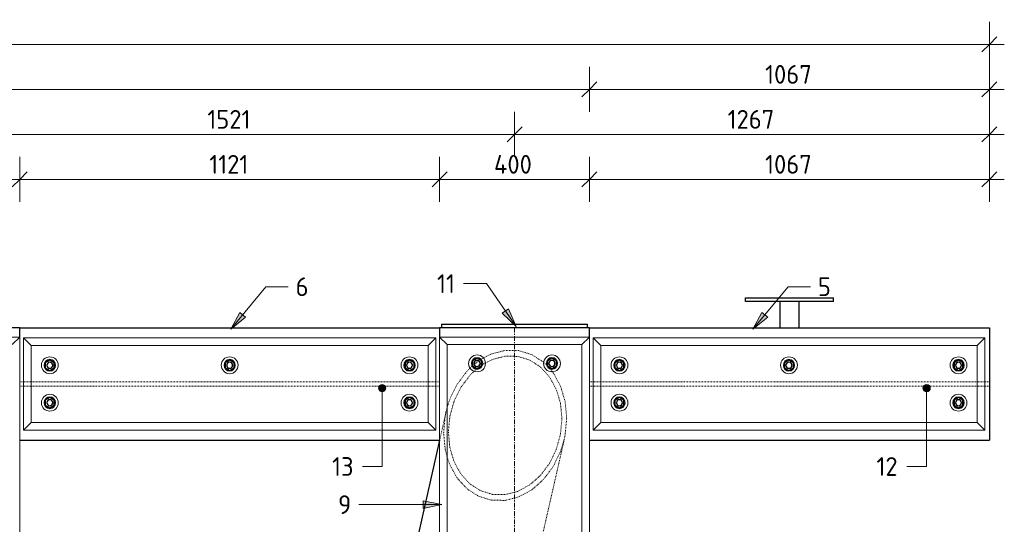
# Model space of a CAD drawing. Header units: millimetres. Extents: x -236694 to -141708, y -41476 to 103952.
# Tile 11 of 103: x -212693 to -210065, y 2186 to 3532. Entities that reach past the tile are written whole.
import ezdxf

# ---------------------------------------------------------------- set-up
doc = ezdxf.new("R2010")
doc.units = ezdxf.units.MM
doc.linetypes.add('Grid Line', pattern=[22.225, 12.7, -3.175, 3.175, -3.175])
doc.linetypes.add('XX-HIDDEN', pattern=[4, 2, -2])
for name, color, linetype, lineweight in [('N-CO-BC-BETONVORM-G', 50, 'Continuous', 25), ('N-CO-BC-BETONVORM-G-1', 50, 'XX-HIDDEN', 18), ('N-CO-BC-BETONVORM-GN', 10, 'XX-HIDDEN', 18), ('N-CO-KC-KUNSTSTOFVORM-G', 7, 'Continuous', 13), ('N-CO-SC-STAALVORM-G', 10, 'Continuous', 25), ('X-XX-AL-CONSTRUCTIELIJN-G-1', 7, 'Grid Line', 18), ('X-XX-AL-M', 7, 'Continuous', 18), ('X-XX-AL-M-20', 7, 'Continuous', 18), ('X-XX-AL-T25-1', 250, 'Continuous', 13), ('X-XX-AL-T25-2', 7, 'Continuous', 13)]:
    doc.layers.add(name, color=color, linetype=linetype, lineweight=lineweight)
doc.styles.add('NLCS-ISO_1', font='NLCS-ISO.ttf', dxfattribs={"height": 50})
doc.dimstyles.new('2_5_NLCS_diagonal', dxfattribs={"dimscale": 304.8, "dimtxt": 50.137748, "dimasz": 0.131234, "dimexe": 0.19685, "dimexo": 0.0625, "dimgap": 0, "dimtad": 1, "dimdec": 0, "dimzin": 0, "dimdsep": 46, "dimtxsty": 'NLCS-ISO_1', "dimblk1": 'OBLIQUE', "dimblk2": 'OBLIQUE', "dimsah": 1, "dimcen": 0.09, "dimdle": 0.131234, "dimazin": 0, "dimtfac": 1, "dimtdec": 4, "dimtix": 1, "dimtmove": 0, "dimatfit": 3, "dimfxl": 0.19685, "dimfxlon": 1, "dimtvp": 1, "dimtolj": 1, "dimtzin": 0, "dimarcsym": 2})

# ---------------------------------------------------------------- blocks, each defined once
blk = doc.blocks.new('GM_afdekklepje - GM_afdekklepje-3582460-Doorsnede 1 dubbel geleidewerk')
at = {"layer": 'N-CO-SC-STAALVORM-G'}
for p, q in [((-246187.3, 2720), (-246187.3, 2710)), ((-246187.3, 2720), (-246160.3, 2720)), ((-246160.3, 2720), (-245824.3, 2720)), ((-245824.3, 2720), (-245797.3, 2720)), ((-245797.3, 2710), (-245797.3, 2720))]:
    blk.add_line(p, q, dxfattribs=at)
blk = doc.blocks.new('GM_Hakorit_3820 - GM_Hakorit_3820-3593615-Doorsnede 1 dubbel geleidewerk')
at = {"layer": 'N-CO-KC-KUNSTSTOFVORM-G'}
for p, q in [((-244671.5, 2685), (-244271.6, 2685)), ((-244271.6, 2685), (-244291.6, 2665)), ((-244271.6, 2684.9), (-244271.6, -1134.9))]:
    blk.add_line(p, q, dxfattribs=at)
blk = doc.blocks.new('GM_Hakorit_2850 - GM_Hakorit_2850-3594086-Doorsnede 1 dubbel geleidewerk')
at = {"layer": 'N-CO-KC-KUNSTSTOFVORM-G'}
for p, q in [((-246172.3, 2665), (-246192.3, 2685)), ((-246192.3, 2684.9), (-246192.3, -164.9)), ((-246192.2, 2685), (-245792.3, 2685)), ((-245792.3, 2685), (-245812.3, 2665)), ((-245792.3, 2684.9), (-245792.3, -164.9)), ((-245812.3, 2665), (-246172.3, 2665)), ((-246172.3, 2665), (-246172.3, -145)), ((-245812.3, 2665), (-245812.3, -145))]:
    blk.add_line(p, q, dxfattribs=at)
for centre, start, end in [((-246092.3, 2615), 90, 270), ((-246092.3, 2615), 270, 90), ((-245892.3, 2615), 90, 270), ((-245892.3, 2615), 270, 90)]:
    blk.add_arc(centre, 22.5, start, end, dxfattribs=at)
blk = doc.blocks.new('GM_Hakorit_1100 - GM_Hakorit_1100-3713549-Doorsnede 1 dubbel geleidewerk')
at = {"layer": 'N-CO-KC-KUNSTSTOFVORM-G'}
for p, q in [((-244682, 2683), (-245781.9, 2683)), ((-245781.9, 2683), (-245761.9, 2663)), ((-245781.9, 2437.1), (-245781.9, 2682.9)), ((-244701.9, 2663), (-244681.9, 2683)), ((-244681.9, 2682.9), (-244681.9, 2437.1)), ((-244701.9, 2663), (-245761.9, 2663)), ((-245761.9, 2663), (-245761.9, 2457)), ((-244701.9, 2457), (-244701.9, 2663)), ((-245761.9, 2457), (-245781.9, 2437)), ((-244701.9, 2457), (-245761.9, 2457)), ((-244681.9, 2437), (-244701.9, 2457)), ((-244682, 2437), (-245781.9, 2437))]:
    blk.add_line(p, q, dxfattribs=at)
for centre, start, end in [((-245711.9, 2610), 0, 180), ((-245231.9, 2610), 360, 180), ((-244751.9, 2610), 360, 180), ((-245711.9, 2610), 180, 0), ((-245231.9, 2610), 180, 360), ((-244751.9, 2610), 180, 360), ((-245711.9, 2510), 0, 180), ((-244751.9, 2510), 0, 180), ((-245711.9, 2510), 180, 0), ((-244751.9, 2510), 180, 360)]:
    blk.add_arc(centre, 22.5, start, end, dxfattribs=at)
blk = doc.blocks.new('GM_Hakorit_1045 - GM_Hakorit_1045-3715410-Doorsnede 1 dubbel geleidewerk')
at = {"layer": 'N-CO-KC-KUNSTSTOFVORM-G'}
for p, q in [((-239699.5, 2683), (-239679.5, 2663)), ((-239699.5, 2437.1), (-239699.5, 2682.9)), ((-238654.6, 2683), (-239699.4, 2683)), ((-238674.5, 2663), (-238654.5, 2683)), ((-238654.5, 2682.9), (-238654.5, 2437.1)), ((-238674.5, 2663), (-239679.5, 2663)), ((-239679.5, 2663), (-239679.5, 2457)), ((-238674.5, 2457), (-238674.5, 2663)), ((-239679.5, 2457), (-239699.5, 2437)), ((-238674.5, 2457), (-239679.5, 2457)), ((-238654.5, 2437), (-238674.5, 2457)), ((-238654.6, 2437), (-239699.4, 2437))]:
    blk.add_line(p, q, dxfattribs=at)
for centre, start, end in [((-239629.5, 2610), 0, 180), ((-239177, 2610), 360, 180), ((-238724.5, 2610), 0, 180), ((-239629.5, 2610), 180, 0), ((-239177, 2610), 180, 360), ((-238724.5, 2610), 180, 0), ((-239629.5, 2510), 0, 180), ((-238724.5, 2510), 0, 180), ((-239629.5, 2510), 180, 0), ((-238724.5, 2510), 180, 0)]:
    blk.add_arc(centre, 22.5, start, end, dxfattribs=at)
blk = doc.blocks.new('GM_Bouten_Moeren_Zeskant - M16-3610774-Doorsnede 1 dubbel geleidewerk')
at = {"layer": 'N-CO-SC-STAALVORM-G'}
for p, q in [((-248188.5, 2523.9), (-248200.5, 2516.9)), ((-248176.5, 2516.9), (-248188.5, 2523.9)), ((-248200.5, 2516.9), (-248200.5, 2503.1)), ((-248200.5, 2503.1), (-248188.5, 2496.1)), ((-248188.5, 2496.1), (-248176.5, 2503.1)), ((-248176.5, 2503.1), (-248176.5, 2516.9))]:
    blk.add_line(p, q, dxfattribs=at)
for radius, start, end in [(15, 0, 180), (15, 180, 0), (8, 0, 180), (8, 180, 0)]:
    blk.add_arc((-248188.5, 2510), radius, start, end, dxfattribs=at)
blk = doc.blocks.new('GM_Bevestigingsplaat radardetector2 - GM_Bevestigingsplaat radardetector2-3834855-Doorsnede 1 dubbel geleidewerk')
at = {"layer": 'N-CO-SC-STAALVORM-G'}
for p, q in [((-247540.19068, 2790), (-247305.19068, 2790)), ((-247540.19068, 2780), (-247540.19068, 2790)), ((-247305.19068, 2780), (-247305.19068, 2790)), ((-247305.19068, 2780), (-247540.19068, 2780)), ((-247447.69068, 2710), (-247447.69068, 2780)), ((-247397.69068, 2780), (-247397.69068, 2710))]:
    blk.add_line(p, q, dxfattribs=at)
blk = doc.blocks.new('NLI_Balk_H - HEB300-V8-Doorsnede 1 dubbel geleidewerk')
at = {"layer": 'N-CO-BC-BETONVORM-GN'}
for p, q in [((-245781.9, 2565.5), (-245792.3, 2565.5)), ((-245781.9, 2554.5), (-245792.3, 2554.5)), ((-245762, 2565.5), (-245781.9, 2565.5)), ((-245762, 2554.5), (-245781.9, 2554.5)), ((-244702, 2565.5), (-245761.9, 2565.5)), ((-244702, 2554.5), (-245761.9, 2554.5)), ((-244682, 2565.5), (-244701.9, 2565.5)), ((-244682, 2554.5), (-244701.9, 2554.5)), ((-244671.6, 2565.5), (-244681.9, 2565.5)), ((-244671.6, 2554.5), (-244681.9, 2554.5))]:
    blk.add_line(p, q, dxfattribs=at)
blk = doc.blocks.new('NLI_Balk_H - HEB300-V9-Doorsnede 1 dubbel geleidewerk')
at = {"layer": 'N-CO-BC-BETONVORM-GN'}
for p, q in [((-239699.5, 2565.5), (-239709.5, 2565.5)), ((-239699.5, 2554.5), (-239709.5, 2554.5)), ((-239679.5, 2565.5), (-239699.4, 2565.5)), ((-239679.5, 2554.5), (-239699.4, 2554.5)), ((-238674.5, 2565.5), (-239679.4, 2565.5)), ((-238674.5, 2554.5), (-239679.4, 2554.5)), ((-238654.5, 2565.5), (-238674.4, 2565.5)), ((-238654.5, 2554.5), (-238674.4, 2554.5)), ((-238642.3, 2565.5), (-238654.5, 2565.5)), ((-238642.3, 2554.5), (-238654.5, 2554.5))]:
    blk.add_line(p, q, dxfattribs=at)
blk = doc.blocks.new('DIMBLOCK58-Doorsnede 1 dubbel geleidewerk')
at = {"layer": 'X-XX-AL-M-20'}
for p, q in [((-220369.8, 3406.1), (-220369.8, 3526.1)), ((-210104.8, 3406.1), (-210104.8, 3526.1)), ((-220369.8, 3466.1), (-220349.8, 3486.1)), ((-210104.8, 3466.1), (-210084.8, 3486.1)), ((-220409.8, 3466.1), (-210064.8, 3466.1)), ((-220369.8, 3466.1), (-220389.8, 3446.1)), ((-220369.8, 3466.1), (-220369.8, 3406.1)), ((-210104.8, 3466.1), (-210124.8, 3446.1)), ((-210104.8, 3466.1), (-210104.8, 3406.1))]:
    blk.add_line(p, q, dxfattribs=at)
at = {"layer": 'X-XX-AL-M-20', "color": 0, "insert": (-215319.6, 3531.2), "char_height": 50, "width": 197.524, "attachment_point": 1, "line_spacing_factor": 1.135194, "style": 'NLCS-ISO_1'}
blk.add_mtext('10265', dxfattribs=at)
blk = doc.blocks.new('_Oblique')
at = {"color": 0, "linetype": 'ByBlock', "lineweight": -2}
blk.add_line((-0.5, -0.5), (0.5, 0.5), dxfattribs=at)
blk = doc.blocks.new('DIMBLOCK64-Doorsnede 1 dubbel geleidewerk')
at = {"layer": 'X-XX-AL-M-20'}
for p, q in [((-213092.8, 3046.1), (-213092.8, 3166.1)), ((-212692.8, 3046.1), (-212692.8, 3166.1)), ((-213092.8, 3106.1), (-213112.8, 3086.1)), ((-213092.8, 3106.1), (-213072.8, 3126.1)), ((-213092.8, 3106.1), (-212692.8, 3106.1)), ((-213092.8, 3106.1), (-213092.8, 3046.1)), ((-212692.8, 3106.1), (-212712.8, 3086.1)), ((-212692.8, 3106.1), (-212672.8, 3126.1)), ((-212692.8, 3106.1), (-212692.8, 3046.1))]:
    blk.add_line(p, q, dxfattribs=at)
at = {"layer": 'X-XX-AL-M-20', "color": 0, "insert": (-212947.6, 3171.2), "char_height": 50, "width": 131.683, "attachment_point": 1, "line_spacing_factor": 1.135194, "style": 'NLCS-ISO_1'}
blk.add_mtext('400', dxfattribs=at)
blk = doc.blocks.new('DIMBLOCK65-Doorsnede 1 dubbel geleidewerk')
at = {"layer": 'X-XX-AL-M-20'}
for p, q in [((-212692.8, 3046.1), (-212692.8, 3166.1)), ((-211572.1, 3046.1), (-211572.1, 3166.1)), ((-212692.8, 3106.1), (-212712.8, 3086.1)), ((-212692.8, 3106.1), (-212672.8, 3126.1)), ((-212692.8, 3106.1), (-211572.1, 3106.1)), ((-212692.8, 3106.1), (-212692.8, 3046.1)), ((-211572.1, 3106.1), (-211592.1, 3086.1)), ((-211572.1, 3106.1), (-211552.1, 3126.1)), ((-211572.1, 3106.1), (-211572.1, 3046.1))]:
    blk.add_line(p, q, dxfattribs=at)
at = {"layer": 'X-XX-AL-M-20', "color": 0, "insert": (-212186.8, 3171.2), "char_height": 50, "width": 130.547, "attachment_point": 1, "line_spacing_factor": 1.135194, "style": 'NLCS-ISO_1'}
blk.add_mtext('1121', dxfattribs=at)
blk = doc.blocks.new('DIMBLOCK66-Doorsnede 1 dubbel geleidewerk')
at = {"layer": 'X-XX-AL-M-20'}
for p, q in [((-211572.1, 3046.1), (-211572.1, 3166.1)), ((-211172.1, 3046.1), (-211172.1, 3166.1)), ((-211572.1, 3106.1), (-211592.1, 3086.1)), ((-211572.1, 3106.1), (-211552.1, 3126.1)), ((-211572.1, 3106.1), (-211172.1, 3106.1)), ((-211572.1, 3106.1), (-211572.1, 3046.1)), ((-211172.1, 3106.1), (-211192.1, 3086.1)), ((-211172.1, 3106.1), (-211152.1, 3126.1)), ((-211172.1, 3106.1), (-211172.1, 3046.1))]:
    blk.add_line(p, q, dxfattribs=at)
at = {"layer": 'X-XX-AL-M-20', "color": 0, "insert": (-211427, 3171.2), "char_height": 50, "width": 131.683, "attachment_point": 1, "line_spacing_factor": 1.135194, "style": 'NLCS-ISO_1'}
blk.add_mtext('400', dxfattribs=at)
blk = doc.blocks.new('DIMBLOCK67-Doorsnede 1 dubbel geleidewerk')
at = {"layer": 'X-XX-AL-M-20'}
for p, q in [((-211172.1, 3046.1), (-211172.1, 3166.1)), ((-210104.8, 3046.1), (-210104.8, 3166.1)), ((-211172.1, 3106.1), (-211192.1, 3086.1)), ((-211172.1, 3106.1), (-211152.1, 3126.1)), ((-211172.1, 3106.1), (-210064.8, 3106.1)), ((-211172.1, 3106.1), (-211172.1, 3046.1)), ((-210104.8, 3106.1), (-210124.8, 3086.1)), ((-210104.8, 3106.1), (-210084.8, 3126.1)), ((-210104.8, 3106.1), (-210104.8, 3046.1))]:
    blk.add_line(p, q, dxfattribs=at)
at = {"layer": 'X-XX-AL-M-20', "color": 0, "insert": (-210703.3, 3171.2), "char_height": 50, "width": 155.522, "attachment_point": 1, "line_spacing_factor": 1.135194, "style": 'NLCS-ISO_1'}
blk.add_mtext('1067', dxfattribs=at)
blk = doc.blocks.new('DIMBLOCK71-Doorsnede 1 dubbel geleidewerk')
at = {"layer": 'X-XX-AL-M-20'}
for p, q in [((-212892.8, 3166.1), (-212892.8, 3286.1)), ((-211372.1, 3166.1), (-211372.1, 3286.1)), ((-212892.8, 3226.1), (-212872.8, 3246.1)), ((-211372.1, 3226.1), (-211352.1, 3246.1)), ((-212892.8, 3226.1), (-212912.8, 3206.1)), ((-212892.8, 3226.1), (-211372.1, 3226.1)), ((-212892.8, 3226.1), (-212892.8, 3166.1)), ((-211372.1, 3226.1), (-211392.1, 3206.1)), ((-211372.1, 3226.1), (-211372.1, 3166.1))]:
    blk.add_line(p, q, dxfattribs=at)
at = {"layer": 'X-XX-AL-M-20', "color": 0, "insert": (-212192, 3291.2), "char_height": 50, "width": 143.034, "attachment_point": 1, "line_spacing_factor": 1.135194, "style": 'NLCS-ISO_1'}
blk.add_mtext('1521', dxfattribs=at)
blk = doc.blocks.new('DIMBLOCK72-Doorsnede 1 dubbel geleidewerk')
at = {"layer": 'X-XX-AL-M-20'}
for p, q in [((-211372.1, 3166.1), (-211372.1, 3286.1)), ((-210104.8, 3166.1), (-210104.8, 3286.1)), ((-211372.1, 3226.1), (-211352.1, 3246.1)), ((-210104.8, 3226.1), (-210084.8, 3246.1)), ((-211372.1, 3226.1), (-211392.1, 3206.1)), ((-211372.1, 3226.1), (-210064.8, 3226.1)), ((-211372.1, 3226.1), (-211372.1, 3166.1)), ((-210104.8, 3226.1), (-210124.8, 3206.1)), ((-210104.8, 3226.1), (-210104.8, 3166.1))]:
    blk.add_line(p, q, dxfattribs=at)
at = {"layer": 'X-XX-AL-M-20', "color": 0, "insert": (-210803.3, 3291.2), "char_height": 50, "width": 155.522, "attachment_point": 1, "line_spacing_factor": 1.135194, "style": 'NLCS-ISO_1'}
blk.add_mtext('1267', dxfattribs=at)
blk = doc.blocks.new('DIMBLOCK84-Doorsnede 1 dubbel geleidewerk')
at = {"layer": 'X-XX-AL-M-20'}
for p, q in [((-217654.8, 3286.1), (-217654.8, 3406.1)), ((-211172.1, 3286.1), (-211172.1, 3406.1)), ((-217654.8, 3346.1), (-217634.8, 3366.1)), ((-211172.1, 3346.1), (-211152.1, 3366.1)), ((-217654.8, 3346.1), (-217674.8, 3326.1)), ((-217654.8, 3346.1), (-211172.1, 3346.1)), ((-217654.8, 3346.1), (-217654.8, 3286.1)), ((-211172.1, 3346.1), (-211192.1, 3326.1)), ((-211172.1, 3346.1), (-211172.1, 3286.1))]:
    blk.add_line(p, q, dxfattribs=at)
at = {"layer": 'X-XX-AL-M-20', "color": 0, "insert": (-214485.8, 3411.2), "char_height": 50, "width": 173.685, "attachment_point": 1, "line_spacing_factor": 1.135194, "style": 'NLCS-ISO_1'}
blk.add_mtext('6483', dxfattribs=at)
blk = doc.blocks.new('DIMBLOCK85-Doorsnede 1 dubbel geleidewerk')
at = {"layer": 'X-XX-AL-M-20'}
for p, q in [((-211172.1, 3286.1), (-211172.1, 3406.1)), ((-210104.8, 3286.1), (-210104.8, 3406.1)), ((-211172.1, 3346.1), (-211152.1, 3366.1)), ((-210104.8, 3346.1), (-210084.8, 3366.1)), ((-211172.1, 3346.1), (-211192.1, 3326.1)), ((-211172.1, 3346.1), (-210064.8, 3346.1)), ((-211172.1, 3346.1), (-211172.1, 3286.1)), ((-210104.8, 3346.1), (-210124.8, 3326.1)), ((-210104.8, 3346.1), (-210104.8, 3286.1))]:
    blk.add_line(p, q, dxfattribs=at)
at = {"layer": 'X-XX-AL-M-20', "color": 0, "insert": (-210703.3, 3411.2), "char_height": 50, "width": 155.522, "attachment_point": 1, "line_spacing_factor": 1.135194, "style": 'NLCS-ISO_1'}
blk.add_mtext('1067', dxfattribs=at)

msp = doc.modelspace()

# ---------------------------------------------------------------- hatches: boundary and pattern name
at = {"layer": 'X-XX-AL-T25-1'}
for points in [[(-211368, 2713.8), (-211388.3, 2760.6), (-211404.7, 2749.2)], [(-212129.7, 2705.9), (-212090.2, 2738.1), (-212105.6, 2750.8)], [(-210735.7, 2705.9), (-210696.2, 2738.1), (-210711.6, 2750.8)], [(-211566.1, 2238.1), (-211616.1, 2248.1), (-211616.1, 2228.1)]]:
    msp.add_hatch(color=256, dxfattribs=at).paths.add_polyline_path(points, flags=0)
h = msp.add_hatch(color=256, dxfattribs=at)
edge = h.paths.add_edge_path(flags=0)
edge.add_arc((-211725.3, 2548.9), 10, 0, 360)
h = msp.add_hatch(color=256, dxfattribs=at)
edge = h.paths.add_edge_path(flags=0)
edge.add_arc((-210272.3, 2548.9), 10, 0, 360)

# ---------------------------------------------------------------- linework, layer by layer
at = {"layer": 'N-CO-BC-BETONVORM-GN'}
for p, q in [((-211461.6, 2625.9), (-211455.3, 2629.7)), ((-211490.7, 2602.7), (-211485.3, 2607.8)), ((-211485.2, 2607.9), (-211484.1, 2608.8)), ((-211484, 2608.9), (-211479.7, 2612.6)), ((-211470.7, 2602.2), (-211472.9, 2600.4)), ((-211467.8, 2621.8), (-211464.1, 2624.3)), ((-211464, 2624.4), (-211461.6, 2625.9)), ((-211457.7, 2611.6), (-211460.1, 2610)), ((-211449.9, 2616.4), (-211457.6, 2611.6)), ((-211294.2, 2617.8), (-211286, 2610.2)), ((-211285.8, 2610), (-211278.1, 2601.6)), ((-211473, 2600.3), (-211480, 2594.2)), ((-211278, 2601.5), (-211271, 2592.8)), ((-211555, 2485.3), (-211552.1, 2496.8)), ((-211555, 2485.3), (-211572, 2410.2)), ((-211454.6, 1461.7), (-211239.1, 2413.8))]:
    msp.add_line(p, q, dxfattribs=at)
at = {"layer": 'N-CO-BC-BETONVORM-GN', "flags": 128}
for points in [[(-211455.2, 2629.8), (-211433.6, 2640.3), (-211397.1, 2649.7), (-211360.6, 2649), (-211325.8, 2638.4), (-211294.7, 2618.3), (-211294.2, 2617.9)], [(-211245.6, 2467.6), (-211249.4, 2508.3), (-211260.6, 2546), (-211278.6, 2578.9), (-211302.6, 2605.2), (-211331.3, 2623.8), (-211363.4, 2633.7), (-211397.1, 2634.3), (-211430.8, 2625.6), (-211449.8, 2616.4)], [(-211552, 2497.2), (-211545, 2518.7), (-211525.4, 2559), (-211499.5, 2593.8), (-211490.8, 2602.7)], [(-211479.6, 2612.7), (-211468.3, 2621.4), (-211467.9, 2621.7)], [(-211460.2, 2609.9), (-211462.8, 2608.1), (-211470.2, 2602.6)], [(-211480.1, 2594.2), (-211491.6, 2582.7), (-211515.5, 2550.6), (-211533.6, 2513.4), (-211544.8, 2473), (-211548.6, 2431.4)], [(-211270.9, 2592.7), (-211268.7, 2589.7), (-211249.2, 2554.1), (-211237, 2513.2), (-211232.9, 2469.1)], [(-211561.3, 2429.9), (-211557.2, 2475), (-211555.3, 2484)], [(-211548.6, 2431.4), (-211544.8, 2390.8), (-211533.6, 2353.1), (-211515.5, 2320.2), (-211491.6, 2293.8), (-211462.8, 2275.3), (-211430.8, 2265.4), (-211397.1, 2264.8), (-211363.4, 2273.5), (-211331.3, 2291), (-211302.6, 2316.4), (-211278.6, 2348.5), (-211260.6, 2385.7), (-211249.4, 2426.1), (-211245.6, 2467.6)], [(-211232.9, 2469.1), (-211237, 2424.1), (-211239.1, 2413.8)], [(-211552.1, 2365.2), (-211557.2, 2385.9), (-211561.3, 2429.9)], [(-211239.4, 2412.8), (-211249.2, 2380.4), (-211268.7, 2340.1), (-211294.7, 2305.3), (-211325.8, 2277.7), (-211360.6, 2258.8), (-211397.1, 2249.4), (-211433.6, 2250), (-211468.3, 2260.7), (-211499.5, 2280.8), (-211525.4, 2309.4), (-211545, 2345), (-211552, 2364.9)]]:
    msp.add_lwpolyline(points, dxfattribs=at)
at = {"layer": 'N-CO-SC-STAALVORM-G'}
for p, q in [((-212692.8, 2710), (-212724.8, 2710)), ((-212692.8, 2685), (-212692.8, 2710)), ((-212692.8, 2710), (-211572.1, 2710)), ((-211540.1, 2710), (-211572.1, 2710)), ((-211572.1, 2710), (-211572.1, 2685)), ((-211204.1, 2710), (-211540.1, 2710)), ((-211172.1, 2710), (-211204.1, 2710)), ((-211172.1, 2685), (-211172.1, 2710)), ((-211172.1, 2710), (-210104.8, 2710)), ((-210104.8, 2710), (-210104.8, 2410)), ((-212692.8, 2410), (-211572.1, 2410)), ((-211572.1, 2409.8), (-211651.3, 2060)), ((-211172.1, 2410), (-210104.8, 2410))]:
    msp.add_line(p, q, dxfattribs=at)
at = {"layer": 'X-XX-AL-CONSTRUCTIELIJN-G-1'}
msp.add_line((-211372.1, 2710), (-211372.1, -190), dxfattribs=at)
at = {"layer": 'X-XX-AL-T25-1'}
for p, q in [((-212129.7, 2705.9), (-212036, 2819.6)), ((-212036, 2819.6), (-211977.7, 2819.6)), ((-211977.7, 2819.6), (-211976.4, 2819.6)), ((-211447.1, 2827.8), (-211508.6, 2827.8)), ((-211368, 2713.8), (-211447.1, 2827.8)), ((-210735.7, 2705.9), (-210642, 2819.6)), ((-210642, 2819.6), (-210583.8, 2819.6)), ((-210583.8, 2819.6), (-210582.5, 2819.6)), ((-211388.3, 2760.6), (-211404.7, 2749.2)), ((-211368, 2713.8), (-211388.3, 2760.6)), ((-212105.6, 2750.8), (-212129.7, 2705.9)), ((-212129.7, 2705.9), (-212090.2, 2738.1)), ((-212090.2, 2738.1), (-212105.6, 2750.8)), ((-211404.7, 2749.2), (-211368, 2713.8)), ((-210711.6, 2750.8), (-210735.7, 2705.9)), ((-210735.7, 2705.9), (-210696.2, 2738.1)), ((-210696.2, 2738.1), (-210711.6, 2750.8)), ((-211725.3, 2548.9), (-211725.3, 2339.8)), ((-210272.3, 2548.9), (-210272.3, 2339.8)), ((-211725.3, 2339.8), (-211778.2, 2339.8)), ((-210272.3, 2339.8), (-210325.2, 2339.8)), ((-211566.1, 2238.1), (-211787.3, 2238.1)), ((-211566.1, 2238.1), (-211616.1, 2248.1)), ((-211616.1, 2248.1), (-211616.1, 2228.1)), ((-211616.1, 2228.1), (-211566.1, 2238.1))]:
    msp.add_line(p, q, dxfattribs=at)
for centre in [(-211725.3, 2548.9), (-210272.3, 2548.9)]:
    msp.add_circle(centre, 10, dxfattribs=at)

# ---------------------------------------------------------------- block references
at = {"layer": 'N-CO-BC-BETONVORM-G'}
for name, p in [('GM_Bevestigingsplaat radardetector2 - GM_Bevestigingsplaat radardetector2-3834855-Doorsnede 1 dubbel geleidewerk', (36784.2, 0)), ('GM_afdekklepje - GM_afdekklepje-3582460-Doorsnede 1 dubbel geleidewerk', (34620.2, 0)), ('GM_Hakorit_3820 - GM_Hakorit_3820-3593615-Doorsnede 1 dubbel geleidewerk', (31578.8, 0)), ('GM_Hakorit_1100 - GM_Hakorit_1100-3713549-Doorsnede 1 dubbel geleidewerk', (33099.5, 0)), ('GM_Hakorit_2850 - GM_Hakorit_2850-3594086-Doorsnede 1 dubbel geleidewerk', (34620.2, 0)), ('GM_Hakorit_1045 - GM_Hakorit_1045-3715410-Doorsnede 1 dubbel geleidewerk', (28537.4, 0)), ('GM_Bouten_Moeren_Zeskant - M16-3610774-Doorsnede 1 dubbel geleidewerk', (36716.4, 105)), ('GM_Bouten_Moeren_Zeskant - M16-3610774-Doorsnede 1 dubbel geleidewerk', (36916.4, 105)), ('GM_Bouten_Moeren_Zeskant - M16-3610774-Doorsnede 1 dubbel geleidewerk', (35576.1, 100)), ('GM_Bouten_Moeren_Zeskant - M16-3610774-Doorsnede 1 dubbel geleidewerk', (36056.1, 100)), ('GM_Bouten_Moeren_Zeskant - M16-3610774-Doorsnede 1 dubbel geleidewerk', (36536.1, 100)), ('GM_Bouten_Moeren_Zeskant - M16-3610774-Doorsnede 1 dubbel geleidewerk', (37096.4, 100)), ('GM_Bouten_Moeren_Zeskant - M16-3610774-Doorsnede 1 dubbel geleidewerk', (37548.9, 100)), ('GM_Bouten_Moeren_Zeskant - M16-3610774-Doorsnede 1 dubbel geleidewerk', (38001.4, 100)), ('GM_Bouten_Moeren_Zeskant - M16-3610774-Doorsnede 1 dubbel geleidewerk', (35576.1, 0)), ('GM_Bouten_Moeren_Zeskant - M16-3610774-Doorsnede 1 dubbel geleidewerk', (36536.1, 0)), ('GM_Bouten_Moeren_Zeskant - M16-3610774-Doorsnede 1 dubbel geleidewerk', (37096.4, 0)), ('GM_Bouten_Moeren_Zeskant - M16-3610774-Doorsnede 1 dubbel geleidewerk', (38001.4, 0))]:
    msp.add_blockref(name, p, dxfattribs=at)
at = {"layer": 'N-CO-BC-BETONVORM-G-1'}
for name, p in [('NLI_Balk_H - HEB300-V8-Doorsnede 1 dubbel geleidewerk', (33099.5, 0)), ('NLI_Balk_H - HEB300-V9-Doorsnede 1 dubbel geleidewerk', (28537.4, 0))]:
    msp.add_blockref(name, p, dxfattribs=at)

# ---------------------------------------------------------------- texts
at = {"layer": 'X-XX-AL-T25-2', "char_height": 50, "attachment_point": 1, "style": 'NLCS-ISO_1'}
for s, insert, width in [('6', (-211956.4, 2844.6), 43.291), ('11', (-211578.8, 2852.8), 60.928), ('5', (-210562.5, 2844.6), 43.291), ('13', (-211859.1, 2364.8), 73.755), ('12', (-210406.1, 2364.8), 73.755), ('9', (-211843.1, 2263.1), 43.291)]:
    msp.add_mtext(s, dxfattribs=dict(at, insert=insert, width=width))

# ---------------------------------------------------------------- dimensions: what is measured, and where the dimension line sits
at = {"layer": 'X-XX-AL-M'}
for base, p1, p2, override, picture, middle in [((-210104.8, 3466.1), (-220369.8, 3406.1), (-210104.8, 3406.1), {"dimpost": '<>', "dimfxl": 10265.006614}, 'DIMBLOCK58-Doorsnede 1 dubbel geleidewerk', (-215237.3, 3491.1)), ((-211172.1, 3346.1), (-217654.8, 3286.1), (-211172.1, 3286.1), {"dimpost": '<>', "dimfxl": 6482.76253}, 'DIMBLOCK84-Doorsnede 1 dubbel geleidewerk', (-214413.5, 3371.1)), ((-210104.8, 3346.1), (-211172.1, 3286.1), (-210104.8, 3286.1), {"dimpost": '<>', "dimfxl": 1067.242194}, 'DIMBLOCK85-Doorsnede 1 dubbel geleidewerk', (-210638.5, 3371.1)), ((-211372.1, 3226.1), (-212892.8, 3166.1), (-211372.1, 3166.1), {"dimpost": '<>', "dimfxl": 1520.690633}, 'DIMBLOCK71-Doorsnede 1 dubbel geleidewerk', (-212132.4, 3251.1)), ((-210104.8, 3226.1), (-211372.1, 3166.1), (-210104.8, 3166.1), {"dimpost": '<>', "dimfxl": 1267.242194}, 'DIMBLOCK72-Doorsnede 1 dubbel geleidewerk', (-210738.5, 3251.1)), ((-212692.8, 3106.1), (-213092.8, 3046.1), (-212692.8, 3046.1), {"dimpost": '<>', "dimfxl": 400}, 'DIMBLOCK64-Doorsnede 1 dubbel geleidewerk', (-212892.8, 3131.1)), ((-211572.1, 3106.1), (-212692.8, 3046.1), (-211572.1, 3046.1), {"dimpost": '<>', "dimfxl": 1120.690633}, 'DIMBLOCK65-Doorsnede 1 dubbel geleidewerk', (-212132.4, 3131.1)), ((-211172.1, 3106.1), (-211572.1, 3046.1), (-211172.1, 3046.1), {"dimpost": '<>', "dimfxl": 400}, 'DIMBLOCK66-Doorsnede 1 dubbel geleidewerk', (-211372.1, 3131.1)), ((-210104.8, 3106.1), (-211172.1, 3046.1), (-210104.8, 3046.1), {"dimpost": '<>', "dimfxl": 1067.242194}, 'DIMBLOCK67-Doorsnede 1 dubbel geleidewerk', (-210638.5, 3131.1))]:
    dim = msp.add_linear_dim(base=base, p1=p1, p2=p2, dimstyle='2_5_NLCS_diagonal', override=override, dxfattribs=at)
    dim.commit()
    dim.dimension.update_dxf_attribs({"geometry": picture, "text_midpoint": middle})

doc.saveas('drawing.dxf')
